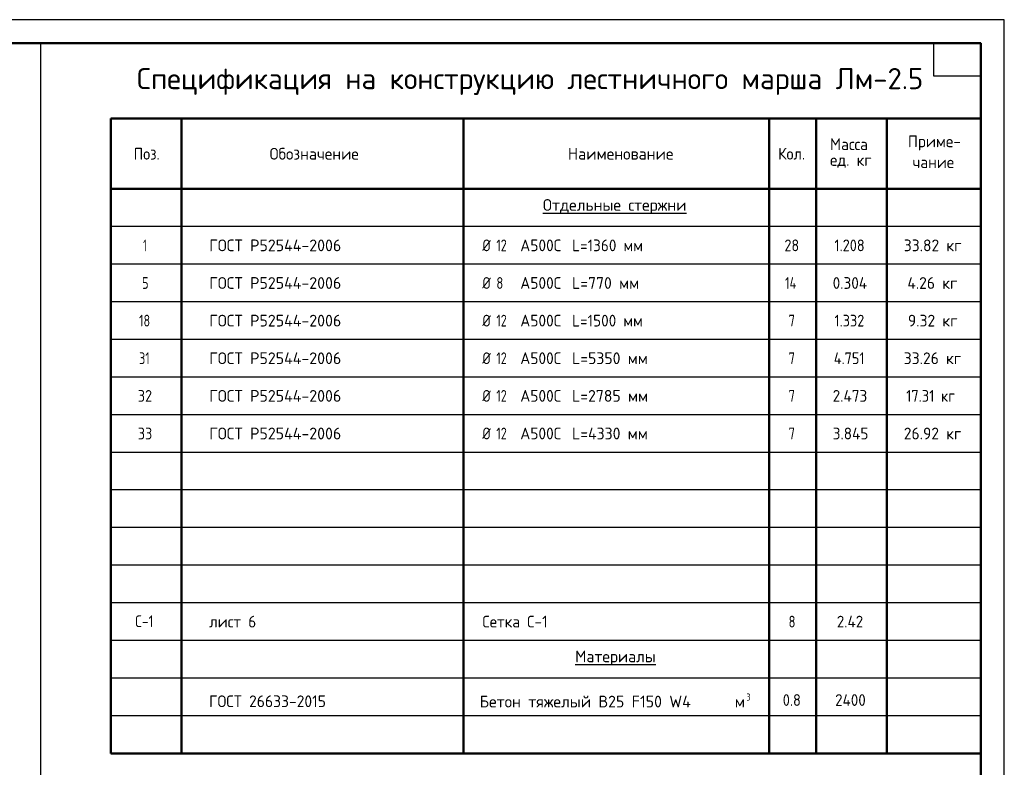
# Model space of a CAD drawing. Header units: millimetres. Extents: x 0 to 21000, y 0 to 14850.
# Tile 7 of 7: x 10530 to 21000, y 6901 to 14850. Entities that reach past the tile are written whole.
import ezdxf

# ---------------------------------------------------------------- set-up
doc = ezdxf.new("R2010")
doc.units = ezdxf.units.MM
doc.layers.add('Standard', color=7, linetype='Continuous', lineweight=25)
doc.styles.add('ISOCPEUR', font='txt')

msp = doc.modelspace()

# ---------------------------------------------------------------- linework, layer by layer
at = {"layer": 'Standard', "color": 7, "linetype": 'Continuous', "lineweight": 50, "transparency": 33554687}
for p, q in [((20750, 13800), (11500, 13800)), ((11500, 13800), (11500, 13050)), ((12250, 13800), (12250, 13050)), ((15250, 13800), (15250, 13050)), ((18500, 13800), (18500, 13050)), ((19000, 13800), (19000, 13050)), ((19750, 13800), (19750, 13050)), ((20750, 13800), (20750, 13050)), ((20750, 13800), (20750, 13050)), ((20750, 13550), (20750, 11600)), ((20750, 13050), (11500, 13050)), ((11500, 13050), (11500, 7050)), ((12250, 13050), (12250, 7050)), ((15250, 13050), (15250, 7050)), ((18500, 13050), (18500, 7050)), ((19000, 13050), (19000, 7050)), ((19750, 13050), (19750, 7050)), ((20750, 13050), (20750, 7050)), ((20750, 7050), (11500, 7050))]:
    msp.add_line(p, q, dxfattribs=at)
at = {"layer": 'Standard', "color": 7, "linetype": 'Continuous', "lineweight": 35, "transparency": 33554687}
for p, q in [((20750, 13800), (20750, 10250)), ((20750, 13600), (20750, 10050))]:
    msp.add_line(p, q, dxfattribs=at)
at = {"layer": 'Standard', "color": 7, "linetype": 'Continuous', "lineweight": -3, "transparency": 33554687}
for p, q in [((20750, 12650), (11500, 12650)), ((20750, 12250), (11500, 12250)), ((20750, 11850), (11500, 11850)), ((20750, 11450), (11500, 11450)), ((20750, 11050), (11500, 11050)), ((20750, 10650), (11500, 10650)), ((20750, 10250), (11500, 10250)), ((20750, 9850), (11500, 9850)), ((20750, 9450), (11500, 9450)), ((20750, 9050), (11500, 9050)), ((20750, 8650), (11500, 8650)), ((20750, 8250), (11500, 8250)), ((20750, 7850), (11500, 7850)), ((20750, 7450), (11500, 7450))]:
    msp.add_line(p, q, dxfattribs=at)
at = {"layer": 'Standard', "color": 7, "linetype": 'Continuous', "lineweight": 25, "transparency": 33554687}
for points in [[(0, 0), (21000, 0), (21000, 14850), (0, 14850), (0, 0)], [(20750, 14600), (20750, 14250), (20250, 14250), (20250, 14600), (20750, 14600)]]:
    msp.add_lwpolyline(points, close=True, dxfattribs=at)
at = {"layer": 'Standard', "color": 7, "linetype": 'Continuous', "lineweight": 13, "transparency": 33554687}
msp.add_lwpolyline([(21000, 14850), (0, 14850), (0, 0), (21000, 0), (21000, 14850)], dxfattribs=at)
at = {"layer": 'Standard', "color": 7, "linetype": 'Continuous', "lineweight": 50, "transparency": 33554687}
msp.add_lwpolyline([(1000, 14600), (20750, 14600), (20750, 250), (1000, 250), (1000, 14600)], close=True, dxfattribs=at)
at = {"layer": 'Standard', "color": 7, "linetype": 'Continuous', "lineweight": 25, "transparency": 33554687}
msp.add_lwpolyline([(20750, 14600), (10750, 14600), (10750, 4600), (20750, 4600), (20750, 14600)], dxfattribs=at)

# ---------------------------------------------------------------- texts
at = {"layer": 'Standard', "color": 7, "linetype": 'Continuous', "lineweight": 50, "transparency": 33554687, "insert": (11777, 14050), "char_height": 225, "width": 8488.61, "attachment_point": 7, "style": 'ISOCPEUR'}
msp.add_mtext('\\W0.99;Спецификация на конструкцию лестничного марша Лм-2.5', dxfattribs=at)
at = {"layer": 'Standard', "color": 7, "linetype": 'Continuous', "lineweight": 25, "transparency": 33554687, "attachment_point": 7, "style": 'ISOCPEUR'}
for s, insert, char_height, width in [('\\W0.95;Масса', (19147, 13464), 125, 521.72), ('\\W0.96;Приме-', (19975, 13460), 125, 609.37), ('\\W0.92;Поз.', (11742, 13362), 125, 363.75), ('\\W0.97;Обозначение', (13188, 13362), 125, 1041.42), ('\\W0.98;Наименование', (16359, 13362), 125, 1160.33), ('\\W0.93;Кол.', (18595, 13362), 125, 370.09), ('\\W0.95;ед. кг', (19147, 13276), 125, 521.45), ('\\W0.95;чание', (20025, 13273), 125, 508.84), ('\\W0.98;{\\LОтдельные стержни}', (16094, 12784), 125, 1623.17), ('\\W0.56;1', (11844, 12388), 125, 97.22), ('\\W0.98;ГОСТ Р52544-2006', (12545, 12388), 125, 1510.5), ('\\W0.83;Ø', (15450, 12388), 125, 177.08), ('\\W0.75;12', (15599, 12388), 125, 196.78), ('\\W0.95;А500С', (15853, 12388), 125, 521.46), ('\\W0.94;L=1360 мм', (16404, 12388), 125, 833.26), ('\\W0.87;28', (18662, 12388), 125, 229.5), ('\\W0.88;1.208', (19194, 12388), 125, 417.13), ('\\W0.96;33.82 кг', (19931, 12388), 125, 697.16), ('\\W0.78;5', (11831, 11988), 125, 136), ('\\W0.98;ГОСТ Р52544-2006', (12545, 11988), 125, 1510.5), ('\\W0.83;Ø', (15450, 11988), 125, 177.08), ('\\W0.78;8', (15599, 11988), 125, 136), ('\\W0.95;А500С', (15853, 11988), 125, 521.46), ('\\W0.97;L=770 мм', (16404, 11988), 125, 772.42), ('\\W0.76;14', (18669, 11988), 125, 210.23), ('\\W0.94;0.304', (19175, 11988), 125, 458.48), ('\\W0.96;4.26 кг', (19969, 11988), 125, 621.96), ('\\W0.75;18', (11800, 11588), 125, 196.79), ('\\W0.98;ГОСТ Р52544-2006', (12545, 11588), 125, 1510.5), ('\\W0.83;Ø', (15450, 11588), 125, 177.08), ('\\W0.75;12', (15599, 11588), 125, 196.78), ('\\W0.95;А500С', (15853, 11588), 125, 521.46), ('\\W0.94;L=1500 мм', (16404, 11588), 125, 833.26), ('\\W0.78;7', (18706, 11588), 125, 136.01), ('\\W0.88;1.332', (19194, 11588), 125, 417.13), ('\\W0.96;9.32 кг', (19975, 11588), 125, 609.37), ('\\W0.75;31', (11800, 11188), 125, 196.79), ('\\W0.98;ГОСТ Р52544-2006', (12545, 11188), 125, 1510.5), ('\\W0.83;Ø', (15450, 11188), 125, 177.08), ('\\W0.75;12', (15599, 11188), 125, 196.78), ('\\W0.95;А500С', (15853, 11188), 125, 521.46), ('\\W0.97;L=5350 мм', (16404, 11188), 125, 860.08), ('\\W0.78;7', (18706, 11188), 125, 136.01), ('\\W0.88;4.751', (19187, 11188), 125, 429.88), ('\\W0.96;33.26 кг', (19931, 11188), 125, 697.16), ('\\W0.87;32', (11787, 10788), 125, 229.51), ('\\W0.98;ГОСТ Р52544-2006', (12545, 10788), 125, 1510.5), ('\\W0.83;Ø', (15450, 10788), 125, 177.08), ('\\W0.75;12', (15599, 10788), 125, 196.78), ('\\W0.95;А500С', (15853, 10788), 125, 521.46), ('\\W0.97;L=2785 мм', (16404, 10788), 125, 860.08), ('\\W0.78;7', (18706, 10788), 125, 136.01), ('\\W0.94;2.473', (19175, 10788), 125, 458.48), ('\\W0.89;17.31 кг', (19956, 10788), 125, 642.6), ('\\W0.87;33', (11787, 10388), 125, 229.51), ('\\W0.98;ГОСТ Р52544-2006', (12545, 10388), 125, 1510.5), ('\\W0.83;Ø', (15450, 10388), 125, 177.08), ('\\W0.75;12', (15599, 10388), 125, 196.78), ('\\W0.95;А500С', (15853, 10388), 125, 521.46), ('\\W0.97;L=4330 мм', (16404, 10388), 125, 872.63), ('\\W0.78;7', (18706, 10388), 125, 136.01), ('\\W0.94;3.845', (19175, 10388), 125, 458.48), ('\\W0.96;26.92 кг', (19931, 10388), 125, 697.16), ('\\W0.83;C-1', (11756, 8392), 125, 288.96), ('\\W0.95;лист 6', (12545, 8388), 125, 584.46), ('\\W0.94;Сетка С-1', (15450, 8388), 125, 845.85), ('\\W0.78;8', (18706, 8388), 125, 136.01), ('\\W0.93;2.42', (19219, 8388), 125, 370.1), ('\\W0.97;{\\LМатериалы}', (16437, 7984), 125, 935.27), ('\\W0.96;ГОСТ 26633-2015', (12544, 7541), 125, 1359.31), ('\\W0.98;Бетон тяжелый В25 F150 W4      м', (15421, 7538), 125, 2897.9), ('\\W0.78;3', (18258, 7611), 75, 81.6), ('\\W0.89;0.8', (18644, 7554), 125, 268.19), ('\\W0.93;2400', (19201, 7554), 125, 420.67)]:
    msp.add_mtext(s, dxfattribs=dict(at, insert=insert, char_height=char_height, width=width))

doc.saveas('drawing.dxf')
